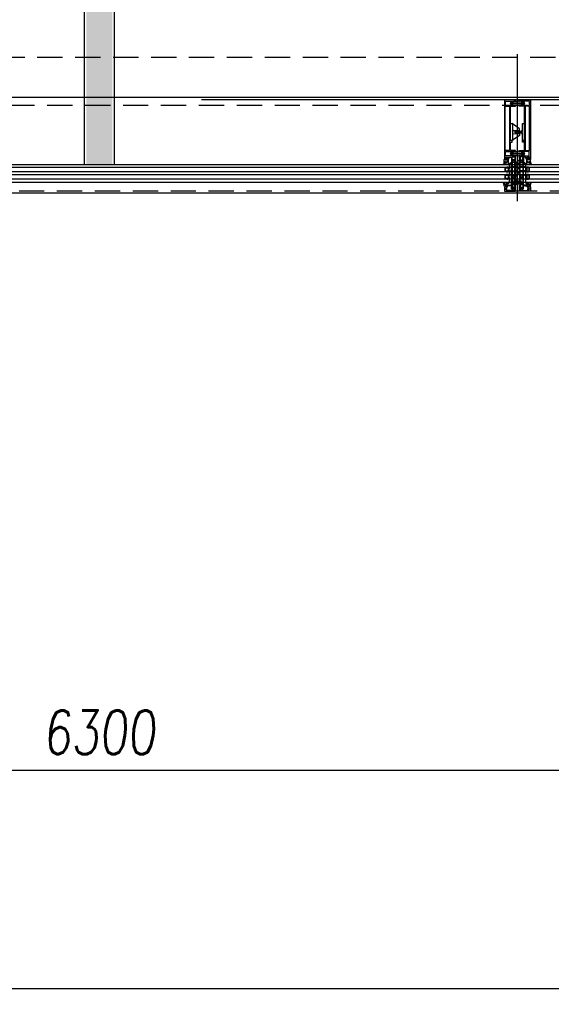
# Model space of a CAD drawing. Header units: millimetres. Extents: x 247761 to 294611, y 172579 to 236863.
# Tile 143 of 256: x 259660 to 260996, y 172579 to 175051. Entities that reach past the tile are written whole.
import ezdxf

# ---------------------------------------------------------------- set-up
doc = ezdxf.new("R2010")
doc.units = ezdxf.units.MM
doc.linetypes.add('ČÁRKOVANÁ', pattern=[19.05, 12.7, -6.35])
for name, color, linetype in [('FASÁDA DETAILNÍ', 4, 'Continuous'), ('KOTY 50', 7, 'Continuous'), ('NOVA', 240, 'Continuous'), ('NOVÁ TENKÁ', 240, 'Continuous'), ('ŠRAFA', 253, 'Continuous')]:
    doc.layers.add(name, color=color, linetype=linetype)
doc.styles.add('CS-ROMANS', font='romans.shx', dxfattribs={"width": 0.75, "oblique": 5})
doc.dimstyles.new('A_KÓTA_50', dxfattribs={"dimtxt": 110, "dimasz": 2, "dimexe": 100, "dimexo": 1500, "dimgap": 40, "dimtad": 1, "dimrnd": 1, "dimdsep": 46, "dimtxsty": 'CS-ROMANS', "dimblk": 'KOT_CARA20', "dimcen": 45, "dimse1": 1, "dimse2": 1, "dimclrd": 256, "dimclre": 256, "dimclrt": 256, "dimadec": 0, "dimazin": 0, "dimtfac": 1, "dimtix": 1, "dimtmove": 2, "dimatfit": 3, "dimldrblk": 'OBLIQUE', "dimfxl": 0, "dimtolj": 1, "dimarcsym": 0})

# ---------------------------------------------------------------- blocks, each defined once
blk = doc.blocks.new('244748_a')
blk.add_lwpolyline([(8.3, -1.7, 0.082248), (6.3, -0.9, -1.09695), (6.9, -0.1, -0.315353), (11.3, -5.2, -0.480529), (10.9, -5.6), (4.3, -5.6), (4.1, -5.5), (-16.5, -5.5), (-16.7, -5.6), (-20.4, -5.6, 0.574019), (-21.9, -4.8), (-23, -5.4, 0.524827), (-23, -5.9), (-21.9, -6.5, 0.574021), (-20.4, -5.7), (-16.7, -5.7), (-16.5, -5.9), (4.1, -5.9), (4.3, -5.7), (10.9, -5.7, -0.480529), (11.3, -6.1, -0.326229), (6.9, -11.1, -1.09695), (6.3, -10.3, 0.081457), (8.3, -9.6, 0.599203), (7.5, -8.1), (5.5, -8.1, 0.198965), (5.2, -8.2), (2.2, -11.2), (0.9, -12, -0.738038), (0.5, -11.6), (0.9, -11, 1), (0.3, -10.7), (0, -11.3), (-1, -11.3, 0.619205), (-1.4, -12.1), (-1.3, -12.4, -0.808139), (-2, -13), (-3.6, -11.4, 0.198906), (-4.3, -11.2), (-15, -11.2, -0.198936), (-16.8, -10.4), (-19, -8.2, 0.198942), (-19.3, -8.1), (-20.7, -8.1, 0.500217), (-21.1, -8.7, 0.122037), (-18.5, -10.3, -1.093735), (-19.1, -11.1, -0.240768), (-23.7, -6.1, -0.106226), (-23.7, -5.2, -0.256232), (-19, -0.1, -1.093735), (-18.4, -0.9, 0.116856), (-21.1, -2.6, 0.500217), (-20.7, -3.3), (-19.3, -3.3, 0.198942), (-19, -3.1), (-16.8, -0.9, -0.198936), (-15, -0.2), (-4.3, -0.2, 0.198907), (-3.6, 0.1), (-2, 1.7, -0.808139), (-1.3, 1.1), (-1.4, 0.8, 0.619205), (-1, 0), (0, 0), (0.3, -0.6, 1), (0.9, -0.3), (0.5, 0.3, -0.738038), (0.9, 0.7), (2.2, -0.2), (5.2, -3.1, 0.198965), (5.5, -3.3), (7.5, -3.3, 0.599203)], format="xyb", close=True)
blk = doc.blocks.new('236134_0100_s_v')
for points in [[(22.8, -23), (22.8, -5), (42, -5, 0.414214), (43, -4), (43, -1, 0.414214), (42, 0), (1, 0, 0.414214), (0, -1), (0, -4, 0.414214), (1, -5), (20.2, -5), (20.2, -23)], [(15, -5, -0.414214), (19, -9), (19, -16.6, 0.165764), (19.5, -23), (23.5, -23, 0.165764), (24, -16.6), (24, -9, -0.414214), (28, -5)]]:
    blk.add_lwpolyline(points, format="xyb")
blk = doc.blocks.new('236134_0200_s_v')
blk.add_lwpolyline([(42, 5), (1, 5, 0.414214), (0, 4), (0, 1, 0.414214), (1, 0), (42, 0, 0.414214), (43, 1), (43, 4, 0.414214)], format="xyb", close=True)
for points in [[(19.6, 5, -0.41166), (17.6, 7), (17.4, 22.2, 0.344217), (17.1, 22.7), (16, 23), (14, 23, 0.240828), (13.2, 22.6), (0.2, 4.6)], [(23.4, 5, 0.41166), (25.4, 7), (25.6, 22.2, -0.344217), (25.9, 22.7), (27, 23), (29, 23, -0.240828), (29.8, 22.6), (42.8, 4.6)]]:
    blk.add_lwpolyline(points, format="xyb")
blk = doc.blocks.new('284336')
for points in [[(-0.7, -9.6), (-10, -9.6, 0.414511), (-10.5, -10.1), (-10.5, -15.5, -1), (-11.7, -15.5), (-11.7, -9.6), (-12.7, -8.9, -0.668884), (-12.6, -8.2), (-12, -8, 0.766384), (-12, -7.2), (-12.6, -7, -0.76831), (-12.6, -6.2), (-12, -6, 0.766384), (-12, -5.2), (-12.6, -5, -0.76831), (-12.6, -4.2), (-12, -4, 0.766384), (-12, -3.2), (-12.6, -3, -0.877523), (-12.5, -2.2), (-12.1, -2.2, 0.698129), (-11.8, -1.5, -0.220231), (-12.9, 0.8), (-12.9, 3.5, -0.157143), (-12.8, 3.7), (-12.7, 3.4, -0.067482), (-12.5, 2.5, 0.393136), (-8.7, -1), (-6.1, -1, -0.414214), (-5.6, -1.5), (-5.6, -2.2, -0.267949), (-5.9, -2.6), (-6.4, -2.9, 0.267949), (-6.6, -3.4), (-6.6, -5.8, 0.267949), (-6.4, -6.3), (-5.9, -6.6, -0.267949), (-5.6, -7), (-5.6, -8.1, 0.414215), (-5.1, -8.6), (-0.4, -8.6), (-0.4, -9.3, -0.414212), (-0.7, -9.6)], [(-0.4, 0), (-0.4, -2, 0.990243), (-0.4, -3), (0.9, -3, 0.414214), (1.2, -2.7), (1.2, -2.6, -0.668123), (1.7, -2.4), (2.7, -3.4, -0.199004), (2.9, -3.8), (2.9, -5.4, -0.199038), (2.7, -5.8), (1.7, -6.8, -0.668191), (1.2, -6.6), (1.2, -6.5, 0.414214), (0.9, -6.2), (-0.4, -6.2, 0.990269), (-0.4, -7.2), (-0.4, -8.6), (-5.1, -8.6, -0.414215), (-5.6, -8.1), (-5.6, -7, 0.267949), (-5.8, -6.6), (-6.3, -6.3, -0.267949), (-6.6, -5.8), (-6.6, -3.4, -0.267949), (-6.3, -3), (-5.8, -2.7, 0.267949), (-5.6, -2.2), (-5.6, -1.5, 0.414214), (-6.1, -1), (-8.7, -1, -0.393156), (-12.5, 2.5, 0.067572), (-12.7, 3.4), (-12.8, 3.7, -0.637545), (-12.1, 3.5), (-11.9, 2.5, 0.344315), (-10.1, 0.9), (0, 0.4, -0.406913), (0.4, 0), (-0.4, 0)], [(1.7, -4.3, 0.414235), (1.2, -3.8), (-0.7, -3.8, 0.414214), (-1.2, -4.3), (-1.2, -4.9, 0.414214), (-0.7, -5.4), (1.2, -5.4, 0.414235), (1.7, -4.9), (1.7, -4.3)]]:
    blk.add_lwpolyline(points, format="xyb", close=True)
blk = doc.blocks.new('433270')
blk.add_lwpolyline([(1, 0, 0.414364), (0, -1), (0, -1.4, 0.255924), (0.2, -1.8, -0.547723), (0.2, -3.2, 0.255924), (0, -3.6), (0, -14.6, 0.414214), (0.3, -14.9), (1.2, -14.9, 0.414214), (1.7, -14.4), (1.7, -10.3, -0.414214), (2, -10), (6, -10, 0.414248), (7, -9), (7, -7.7, 0.414179), (6.5, -7.2), (5.7, -7.2, 0.414232), (5.4, -7.5), (5.4, -8.2, -0.414198), (5.1, -8.5), (2.8, -8.5, -0.414204), (1.8, -7.5), (1.8, -4.5, -0.147432), (2, -3.9, 0.147461), (2.4, -2.5), (2.4, -2.3, -0.414214), (2.9, -1.8), (21.9, -1.8, -0.668178), (22.2, -2.7), (22.2, -2.7, 1), (21.6, -3.3), (21.5, -3.4, 0.198912), (21.4, -3.7), (21.4, -4, 0.414214), (22.1, -4.7), (22.4, -4.7, 0.576988), (22.6, -4.3, -0.311246), (24.6, -4.3, 0.576988), (24.8, -4.7), (25.3, -4.7, -0.260065), (25.3, -6.6), (24.8, -6.6, 0.576988), (24.6, -7.1, -0.311246), (22.6, -7.1, 0.576988), (22.4, -6.6), (22.1, -6.6, 0.414214), (21.4, -7.3), (21.4, -7.6, 0.267949), (21.6, -8), (21.9, -8.2, -0.637047), (21.7, -10), (19.8, -10.7, 0.315299), (19.5, -11.2), (19.5, -11.5, 0.520567), (20.2, -12), (22.8, -11, -0.520567), (23.5, -11.5), (23.5, -12.5, 0.414062), (24, -13), (25, -13, 0.414186), (25.5, -12.5), (25.5, -11.5, -0.414182), (26, -11), (27, -11, 0.414214), (27.5, -10.5), (27.5, -0.5, 0.414214), (27, 0), (1, 0)], format="xyb", close=True)
blk = doc.blocks.new('284325')
for points in [[(0.8, -5.2, -0.560316), (0.9, -4.7), (1.9, -4.4, 0.3153), (2.1, -4.1), (2.1, -1.9, 0.451558), (1.8, -1.6), (0.9, -1.7, -0.399586), (0.6, -1.5), (0.3, -0.1, -0.415977), (0.5, 0.3, 0.024107), (6.1, 1.2, 0.076636), (9, 2.3, -0.577615), (10.8, 1.3), (10, 1.4, 0.283171), (9.1, 0.9, -0.168429), (7.1, -0.7), (5.9, -1.2, 0.315302), (5.2, -2.1), (5.2, -4.2, 0.269719), (6.8, -6.8, -0.194797), (10.2, -11.5, -0.342663), (9.2, -11.2, 0.119207), (5.4, -7.6, 0.578571), (3.6, -8.6), (3.6, -11.8, 0.176415), (6.2, -18.7, -1), (5.2, -19.5, -0.176415), (2.4, -11.8), (2.4, -8.9, 0.208286), (0.8, -5.2)], [(9, -6.7), (10.3, -8.8, -0.134555), (10.8, -10.6, -0.339795), (10.2, -11.5, 0.194788), (6.8, -6.8, -0.269736), (5.2, -4.2), (5.2, -2.1, -0.315302), (5.9, -1.2), (7.1, -0.7, 0.168429), (9.1, 0.9, -0.283167), (10, 1.4), (10.8, 1.3), (10.8, -0.7, -0.070852), (10.7, -1.3), (9.9, -3.9, -0.241839), (9.1, -4.8), (7.9, -5.2, 0.836024), (8.1, -6.2), (8.1, -6.2, -0.255349), (9, -6.7)]]:
    blk.add_lwpolyline(points, format="xyb", close=True)
blk = doc.blocks.new('288126')
for points in [[(-16.5, 0), (16.5, 0)], [(-21.4, -6.3), (-17.8, -3.7)], [(-14.7, -4.5), (-19.9, -8.3)], [(-17, -2.1), (-17, -0.5)], [(-8.8, -4.3), (-14.1, -4.3)], [(-11, -6.3), (-8.7, -4.7)], [(-4.3, -4.5), (-9.5, -8.3)], [(1.8, -4.3), (-3.7, -4.3)], [(-0.4, -6.4), (1.9, -4.7)], [(6.3, -4.5), (1.1, -8.4)], [(12.2, -4.3), (6.9, -4.3)], [(10, -6.4), (12.3, -4.7)], [(16.6, -4.6), (11.5, -8.4)], [(17, -0.5), (17, -3.8)]]:
    blk.add_lwpolyline(points)
for centre, radius, start, end in [((16.5, -0.5), 0.5, 0, 90), ((-20.6, -7.3), 1.25, 126.7059, 306.7059), ((-16.5, -0.5), 0.5, 90, 180), ((-10.2, -7.3), 1.25, 126.7059, 306.7059), ((0.4, -7.4), 1.25, 126.7059, 306.7059), ((10.8, -7.4), 1.25, 126.7059, 306.7059), ((16, -3.8), 1, 306.7059, 0)]:
    blk.add_arc(centre, radius, start, end)
at = {"extrusion": (0, 0, -1)}
for centre, radius, start, end in [((19, -2.1), 2, 180, 233.2941), ((14.1, -5.3), 1, 53.2941, 90), ((8.8, -4.5), 0.2, 90, 233.2941), ((3.7, -5.3), 1, 53.2941, 90), ((-1.8, -4.5), 0.2, 90, 233.2941), ((-6.9, -5.3), 1, 53.2941, 90), ((-12.2, -4.5), 0.2, 90, 233.2941)]:
    blk.add_arc(centre, radius, start, end, dxfattribs=at)
blk = doc.blocks.new('246426')
for points in [[(-1.8, 0.6), (-2.9, -0.4, 0.198926), (-3.2, -1.1), (-3.2, -2.3, 0.198926), (-2.9, -3), (-1.8, -4, 0.637051), (-1.5, -3.9), (-1.5, -3.4), (-0.3, -3.4, -0.41484), (0, -3.7), (0, -5.2, 0.414232), (0.5, -5.7), (2.1, -5.7, 0.071862), (2.2, -5.7, 0.157876), (3.7, -4.6, 0.360336), (3.5, 2.4, 0.964062), (2.5, 1.5, -0.403385), (2.3, -4.3, -0.190964), (2.1, -4.4), (1.7, -4.4, -0.414214), (1.2, -3.9), (1.2, 1.3, 0.414201), (0.2, 2.3), (0, 2.3), (0, 0.3, -0.414214), (-0.3, 0), (-1.5, 0), (-1.5, 0.5, 0.637051), (-1.8, 0.6)], [(-2.3, -1.4, -0.414214), (-1.9, -1), (-0.4, -1, -0.414214), (0, -1.4), (0, -2, -0.414214), (-0.4, -2.4), (-1.9, -2.4, -0.414214), (-2.3, -2), (-2.3, -1.4)]]:
    blk.add_lwpolyline(points, format="xyb", close=True)
blk = doc.blocks.new('A$C69D17D4D')
at = {"layer": 'FASÁDA DETAILNÍ'}
for p, q in [((-13734, 1224.1), (-13734, 1592.3)), ((-11890.5, 1478), (-14527.5, 1478)), ((-12825.9, 1315), (-17688.5, 1315)), ((-13754.5, 1315), (-13754.5, 1309)), ((-13713.5, 1315), (-13713.5, 1309)), ((-17688.5, 1309), (-12833.4, 1309)), ((-12833.4, 1297), (-17688.5, 1297)), ((-17688.5, 1291), (-12833.4, 1291)), ((-13754.5, 1297), (-13754.5, 1291)), ((-13749, 1297), (-13749, 1297)), ((-13749, 1291), (-13749, 1291)), ((-13713.5, 1297), (-13713.5, 1291)), ((-12833.4, 1279), (-17688.5, 1279)), ((-17688.5, 1271), (-12825.9, 1271)), ((-13754.5, 1279), (-13754.5, 1271)), ((-13713.5, 1279), (-13713.5, 1271))]:
    blk.add_line(p, q, dxfattribs=at)
for points in [[(1656, 1244), (-24924, 1244), (-24924, 24924), (1656, 24924)], [(1416, 1484), (-24684, 1484), (-24684, 24684), (1416, 24684)], [(-13764.5, 1308), (-13758.5, 1308), (-13756.5, 1306), (-13756.5, 1300), (-13758.5, 1298), (-13764.5, 1298), (-13764.5, 1302.5), (-13764, 1302.5), (-13764, 1303.5), (-13764.5, 1303.5)], [(-13764.5, 1290), (-13758.5, 1290), (-13756.5, 1288), (-13756.5, 1282), (-13758.5, 1280), (-13764.5, 1280), (-13764.5, 1284.5), (-13764, 1284.5), (-13764, 1285.5), (-13764.5, 1285.5)], [(-13763.5, 1299), (-13763.5, 1307), (-13758.9, 1307), (-13757.5, 1305.6), (-13757.5, 1300.6), (-13758.9, 1299)], [(-13763.5, 1281), (-13763.5, 1289), (-13758.9, 1289), (-13757.5, 1287.6), (-13757.5, 1282.6), (-13758.9, 1281)], [(-13703.5, 1308), (-13709.5, 1308), (-13711.5, 1306), (-13711.5, 1300), (-13709.5, 1298), (-13703.5, 1298), (-13703.5, 1302.5), (-13704, 1302.5), (-13704, 1303.5), (-13703.5, 1303.5)], [(-13703.5, 1290), (-13709.5, 1290), (-13711.5, 1288), (-13711.5, 1282), (-13709.5, 1280), (-13703.5, 1280), (-13703.5, 1284.5), (-13704, 1284.5), (-13704, 1285.5), (-13703.5, 1285.5)], [(-13704.5, 1299), (-13704.5, 1307), (-13709.1, 1307), (-13710.5, 1305.6), (-13710.5, 1300.6), (-13709.1, 1299)], [(-13704.5, 1281), (-13704.5, 1289), (-13709.1, 1289), (-13710.5, 1287.6), (-13710.5, 1282.6), (-13709.1, 1281)]]:
    blk.add_lwpolyline(points, close=True, dxfattribs=at)
at = {"layer": 'FASÁDA DETAILNÍ', "linetype": 'ČÁRKOVANÁ', "ltscale": 5}
blk.add_lwpolyline([(1651, 1249), (-24919, 1249), (-24919, 24919), (1651, 24919)], close=True, dxfattribs=at)
at = {"layer": 'FASÁDA DETAILNÍ', "color": 7, "linetype": 'ČÁRKOVANÁ', "ltscale": 5}
for points in [[(1436, 1464), (-24704, 1464), (-24704, 24704), (1436, 24704)], [(1316, 1584), (-24584, 1584), (-24584, 24584), (1316, 24584)]]:
    blk.add_lwpolyline(points, close=True, dxfattribs=at)
at = {"layer": 'FASÁDA DETAILNÍ'}
for points in [[(-13766.5, 1477), (-13766.5, 1328.5, 0.414214), (-13766, 1328), (-13764.7, 1328, 0.41422), (-13764.2, 1328.5), (-13764.2, 1329), (-13765.2, 1329), (-13765.2, 1333.5, -0.414214), (-13764.2, 1334.5), (-13759.5, 1334.5, -0.414214), (-13758.5, 1333.5), (-13758.5, 1329), (-13760.2, 1329), (-13760.2, 1328.5, 0.414201), (-13759.7, 1328), (-13757.7, 1328, 0.414214), (-13757.2, 1328.5), (-13757.2, 1330.6, -0.414214), (-13756.7, 1331.1), (-13754.9, 1331.1), (-13754.9, 1332.4), (-13756.1, 1332.4), (-13756.1, 1334.2, -0.414214), (-13755.8, 1334.5), (-13750.5, 1334.5, -0.414167), (-13749, 1333), (-13749, 1326), (-13749, 1321.9, 0.57735), (-13748.4, 1321.6), (-13747.5, 1322.1), (-13746, 1322.5, 0.488701), (-13745.9, 1322.9), (-13747.3, 1325.4), (-13747.3, 1325.8, -0.432566), (-13747.1, 1326), (-13740.8, 1326, -0.548397), (-13740.6, 1325.7), (-13741.7, 1323.3, 0.425336), (-13741.6, 1323.1), (-13739.5, 1322.3, 0.531563), (-13739, 1322.6), (-13739, 1324.7, 0.231306), (-13739.1, 1324.9, -0.306185), (-13739.2, 1325.2), (-13739, 1326), (-13739, 1336.5, 0.414214), (-13740, 1337.5), (-13740.5, 1337.5), (-13740.5, 1336.7), (-13742, 1336.7), (-13743.1, 1337.4, 0.13165), (-13743.6, 1337.5), (-13762, 1337.5, -0.414214), (-13763.5, 1339), (-13763.5, 1342.5, -0.399985), (-13763.5, 1343.5), (-13763.5, 1347.2, -0.414214), (-13762, 1348.7), (-13743.6, 1348.7, 0.13165), (-13743.1, 1348.8), (-13742, 1349.5), (-13740.5, 1349.5), (-13740.5, 1348.7), (-13740, 1348.7, 0.414214), (-13739, 1349.7), (-13739, 1350.2, 0.414214), (-13739.5, 1350.7), (-13751.1, 1350.7, -0.414214), (-13751.6, 1351.2), (-13751.6, 1358.6, -0.399985), (-13751.6, 1359.6), (-13751.6, 1371.2, -0.414214), (-13751.1, 1371.7), (-13747.5, 1371.7, 0.414214), (-13747, 1372.2), (-13747, 1375.2, 0.414214), (-13747.5, 1375.7), (-13751.1, 1375.7, -0.414214), (-13751.6, 1376.2), (-13751.6, 1383.5, -0.38324), (-13751.6, 1384.5), (-13751.6, 1410, -0.38324), (-13751.6, 1411), (-13751.6, 1426.5, -0.38324), (-13751.6, 1427.5), (-13751.6, 1453, -0.38324), (-13751.6, 1454), (-13751.6, 1461.3, -0.414214), (-13751.1, 1461.8), (-13739.5, 1461.8, 0.414214), (-13739, 1462.3), (-13739, 1462.8, 0.414214), (-13740, 1463.8), (-13740.5, 1463.8), (-13740.5, 1463), (-13742, 1463), (-13743.2, 1463.7, 0.116937), (-13743.7, 1463.8), (-13762.5, 1463.8, -0.414232), (-13764, 1465.3), (-13764, 1469, -0.399985), (-13764, 1470), (-13764, 1473.5, -0.414232), (-13762.5, 1475), (-13743.7, 1475, 0.116937), (-13743.2, 1475.1), (-13742, 1475.8), (-13740.5, 1475.8), (-13740.5, 1475), (-13740, 1475, 0.414214), (-13739, 1476), (-13739, 1477, 0.414214), (-13740, 1478), (-13765.5, 1478, 0.414214), (-13766.5, 1477)], [(-13764.4, 1351.2), (-13764.4, 1461.3, -0.414214), (-13763.9, 1461.8), (-13754.2, 1461.8, -0.414214), (-13753.7, 1461.3), (-13753.7, 1351.2, -0.414214), (-13754.2, 1350.7), (-13763.9, 1350.7, -0.414214), (-13764.4, 1351.2)], [(-13701.5, 1477), (-13701.5, 1328.5, -0.414214), (-13702, 1328), (-13703.3, 1328, -0.41422), (-13703.8, 1328.5), (-13703.8, 1329), (-13702.8, 1329), (-13702.8, 1333.5, 0.414214), (-13703.8, 1334.5), (-13708.5, 1334.5, 0.414214), (-13709.5, 1333.5), (-13709.5, 1329), (-13707.8, 1329), (-13707.8, 1328.5, -0.414201), (-13708.3, 1328), (-13710.3, 1328, -0.414214), (-13710.8, 1328.5), (-13710.8, 1330.6, 0.414214), (-13711.3, 1331.1), (-13713.1, 1331.1), (-13713.1, 1332.4), (-13711.9, 1332.4), (-13711.9, 1334.2, 0.414214), (-13712.2, 1334.5), (-13717.5, 1334.5, 0.414167), (-13719, 1333), (-13719, 1326), (-13719, 1321.9, -0.57735), (-13719.6, 1321.6), (-13720.5, 1322.1), (-13722, 1322.5, -0.488701), (-13722.1, 1322.9), (-13720.7, 1325.4), (-13720.7, 1325.8, 0.432566), (-13720.9, 1326), (-13727.2, 1326, 0.548397), (-13727.4, 1325.7), (-13726.3, 1323.3, -0.425336), (-13726.4, 1323.1), (-13728.5, 1322.3, -0.531563), (-13729, 1322.6), (-13729, 1324.7, -0.231306), (-13728.9, 1324.9, 0.306185), (-13728.8, 1325.2), (-13729, 1326), (-13729, 1336.5, -0.414214), (-13728, 1337.5), (-13727.5, 1337.5), (-13727.5, 1336.7), (-13726, 1336.7), (-13724.9, 1337.4, -0.13165), (-13724.4, 1337.5), (-13706, 1337.5, 0.414214), (-13704.5, 1339), (-13704.5, 1342.5, 0.399985), (-13704.5, 1343.5), (-13704.5, 1347.2, 0.414214), (-13706, 1348.7), (-13724.4, 1348.7, -0.13165), (-13724.9, 1348.8), (-13726, 1349.5), (-13727.5, 1349.5), (-13727.5, 1348.7), (-13728, 1348.7, -0.414214), (-13729, 1349.7), (-13729, 1350.2, -0.414214), (-13728.5, 1350.7), (-13716.9, 1350.7, 0.414214), (-13716.4, 1351.2), (-13716.4, 1358.6, 0.399985), (-13716.4, 1359.6), (-13716.4, 1371.2, 0.414214), (-13716.9, 1371.7), (-13720.5, 1371.7, -0.414214), (-13721, 1372.2), (-13721, 1375.2, -0.414214), (-13720.5, 1375.7), (-13716.9, 1375.7, 0.414214), (-13716.4, 1376.2), (-13716.4, 1383.5, 0.38324), (-13716.4, 1384.5), (-13716.4, 1410, 0.38324), (-13716.4, 1411), (-13716.4, 1426.5, 0.38324), (-13716.4, 1427.5), (-13716.4, 1453, 0.38324), (-13716.4, 1454), (-13716.4, 1461.3, 0.414214), (-13716.9, 1461.8), (-13728.5, 1461.8, -0.414214), (-13729, 1462.3), (-13729, 1462.8, -0.414214), (-13728, 1463.8), (-13727.5, 1463.8), (-13727.5, 1463), (-13726, 1463), (-13724.8, 1463.7, -0.116937), (-13724.3, 1463.8), (-13705.5, 1463.8, 0.414232), (-13704, 1465.3), (-13704, 1469, 0.399985), (-13704, 1470), (-13704, 1473.5, 0.414232), (-13705.5, 1475), (-13724.3, 1475, -0.116937), (-13724.8, 1475.1), (-13726, 1475.8), (-13727.5, 1475.8), (-13727.5, 1475), (-13728, 1475, -0.414214), (-13729, 1476), (-13729, 1477, -0.414214), (-13728, 1478), (-13702.5, 1478, -0.414214), (-13701.5, 1477)], [(-13703.6, 1351.2), (-13703.6, 1461.3, 0.414214), (-13704.1, 1461.8), (-13713.8, 1461.8, 0.414214), (-13714.3, 1461.3), (-13714.3, 1351.2, 0.414214), (-13713.8, 1350.7), (-13704.1, 1350.7, 0.414214), (-13703.6, 1351.2)], [(-13741.1, 1335.3, -0.414214), (-13740.6, 1334.8), (-13740.6, 1328.3, -0.414214), (-13741.1, 1327.8), (-13746.8, 1327.8, -0.414214), (-13747.3, 1328.3), (-13747.3, 1334.8, -0.414214), (-13746.8, 1335.3), (-13741.1, 1335.3)], [(-13726.9, 1335.3, 0.414214), (-13727.4, 1334.8), (-13727.4, 1328.3, 0.414214), (-13726.9, 1327.8), (-13721.2, 1327.8, 0.414214), (-13720.7, 1328.3), (-13720.7, 1334.8, 0.414214), (-13721.2, 1335.3), (-13726.9, 1335.3)], [(-13739, 1321.7), (-13739, 1309.7), (-13739, 1287.8, -0.305837), (-13739.3, 1287.4), (-13741.6, 1286.5, 0.425336), (-13741.7, 1286.2), (-13741, 1284.6, -0.543753), (-13741.7, 1283.5), (-13746.6, 1283.5, -0.578182), (-13747.1, 1284.4), (-13745.8, 1286.6, 0.488505), (-13746, 1287), (-13747.5, 1287.5), (-13748.8, 1288.2, -0.282478), (-13749, 1288.5), (-13749, 1289, 1.447009), (-13749.1, 1289.3), (-13752.1, 1289.3, -1), (-13752.1, 1290.1), (-13749.1, 1290.1, 1.447009), (-13749, 1290.5), (-13749, 1299, 1.447009), (-13749.1, 1299.3), (-13752.1, 1299.3, -1), (-13752.1, 1300.1), (-13749.1, 1300.1, 1.447009), (-13749, 1300.5), (-13749, 1309, 1.447009), (-13749.1, 1309.3), (-13752.1, 1309.3, -1), (-13752.1, 1310.1), (-13749.1, 1310.1, 1.447009), (-13749, 1310.5), (-13749, 1319, 1.447009), (-13749.1, 1319.4), (-13752.1, 1319.4, -1), (-13752.1, 1320.2), (-13749.1, 1320.2, 1.447009), (-13749, 1320.5), (-13749, 1321, -0.282478), (-13748.8, 1321.3), (-13747.5, 1322), (-13746, 1322.5, 0.488505), (-13745.8, 1322.9), (-13747.1, 1325.1, -0.578182), (-13746.6, 1326), (-13741.7, 1326, -0.543753), (-13741, 1324.9), (-13741.7, 1323.3, 0.425336), (-13741.6, 1323), (-13739.3, 1322.1, -0.305837), (-13739, 1321.7)], [(-13740.6, 1312), (-13740.6, 1319, 0.324916), (-13741.6, 1320.4), (-13742.5, 1320.7, 0.176429), (-13744.5, 1320.6), (-13746.5, 1319.8, 0.305619), (-13747.4, 1318.4), (-13747.4, 1312, 0.414218), (-13746.4, 1311), (-13741.6, 1311, 0.414218), (-13740.6, 1312)], [(-13729, 1321.7), (-13729, 1309.7), (-13729, 1287.8, 0.305837), (-13728.7, 1287.4), (-13726.4, 1286.5, -0.425336), (-13726.3, 1286.2), (-13727, 1284.6, 0.543753), (-13726.3, 1283.5), (-13721.4, 1283.5, 0.578182), (-13720.9, 1284.4), (-13722.2, 1286.6, -0.488505), (-13722, 1287), (-13720.5, 1287.5), (-13719.2, 1288.2, 0.282478), (-13719, 1288.5), (-13719, 1289, -1.447009), (-13718.9, 1289.3), (-13715.9, 1289.3, 1), (-13715.9, 1290.1), (-13718.9, 1290.1, -1.447009), (-13719, 1290.5), (-13719, 1299, -1.447009), (-13718.9, 1299.3), (-13715.9, 1299.3, 1), (-13715.9, 1300.1), (-13718.9, 1300.1, -1.447009), (-13719, 1300.5), (-13719, 1309, -1.447009), (-13718.9, 1309.3), (-13715.9, 1309.3, 1), (-13715.9, 1310.1), (-13718.9, 1310.1, -1.447009), (-13719, 1310.5), (-13719, 1319, -1.447009), (-13718.9, 1319.4), (-13715.9, 1319.4, 1), (-13715.9, 1320.2), (-13718.9, 1320.2, -1.447009), (-13719, 1320.5), (-13719, 1321, 0.282478), (-13719.2, 1321.3), (-13720.5, 1322), (-13722, 1322.5, -0.488505), (-13722.2, 1322.9), (-13720.9, 1325.1, 0.578182), (-13721.4, 1326), (-13726.3, 1326, 0.543753), (-13727, 1324.9), (-13726.3, 1323.3, -0.425336), (-13726.4, 1323), (-13728.7, 1322.1, 0.305837), (-13729, 1321.7)], [(-13727.4, 1312), (-13727.4, 1319, -0.324916), (-13726.4, 1320.4), (-13725.5, 1320.7, -0.176429), (-13723.5, 1320.6), (-13721.5, 1319.8, -0.305619), (-13720.6, 1318.4), (-13720.6, 1312, -0.414218), (-13721.6, 1311), (-13726.4, 1311, -0.414218), (-13727.4, 1312)], [(-13739, 1283.5), (-13739, 1272.5, -0.414426), (-13739.5, 1272), (-13740, 1272), (-13740, 1273), (-13741.5, 1273, 0.414214), (-13742.5, 1272), (-13742.5, 1270.5, 0.399985), (-13742.5, 1269.5), (-13742.5, 1268, 0.414214), (-13741.5, 1267), (-13740, 1267), (-13740, 1268), (-13739.5, 1268, -0.414456), (-13739, 1267.5), (-13739, 1266.2, -0.413971), (-13739.3, 1265.9), (-13740.5, 1265.9, 0.414214), (-13740.8, 1265.6), (-13740.8, 1262.6), (-13741.8, 1262.6, -0.414214), (-13742.3, 1263.1), (-13742.3, 1265, 0.414214), (-13742.8, 1265.5), (-13746.3, 1265.5, 0.414206), (-13747.3, 1264.5), (-13747.3, 1256.2, 0.414206), (-13746.8, 1255.7), (-13744.9, 1255.7, 0.414219), (-13744.4, 1256.2), (-13744.4, 1257, -0.414214), (-13743.9, 1257.5), (-13743.4, 1257.5, -0.414214), (-13742.9, 1257), (-13742.9, 1255.2, -0.414214), (-13743.9, 1254.2), (-13748, 1254.2, -0.414214), (-13749, 1255.2), (-13749, 1283.5), (-13749, 1287.6, -0.57735), (-13748.4, 1287.9), (-13747.5, 1287.4), (-13746, 1287, -0.488701), (-13745.9, 1286.6), (-13747.3, 1284.1), (-13747.3, 1283.7, 0.432566), (-13747.1, 1283.5), (-13740.8, 1283.5, 0.548397), (-13740.6, 1283.8), (-13741.7, 1286.2, -0.425336), (-13741.6, 1286.4), (-13739.5, 1287.2, -0.531563), (-13739, 1286.9), (-13739, 1284.8, -0.231306), (-13739.1, 1284.6, 0.306185), (-13739.2, 1284.3), (-13739, 1283.5)], [(-13740.6, 1300.7), (-13740.6, 1308.7, 0.414214), (-13741.6, 1309.7), (-13746.4, 1309.7, 0.414214), (-13747.4, 1308.7), (-13747.4, 1300.7, 0.414214), (-13746.4, 1299.7), (-13741.6, 1299.7, 0.414214), (-13740.6, 1300.7)], [(-13740.6, 1290.5), (-13740.6, 1297.4, 0.414218), (-13741.6, 1298.4), (-13746.4, 1298.4, 0.414218), (-13747.4, 1297.4), (-13747.4, 1291.1, 0.305619), (-13746.5, 1289.7), (-13744.5, 1288.9, 0.176429), (-13742.5, 1288.8), (-13741.6, 1289.1, 0.324916), (-13740.6, 1290.5)], [(-13729, 1283.5), (-13729, 1272.5, 0.414426), (-13728.5, 1272), (-13728, 1272), (-13728, 1273), (-13726.5, 1273, -0.414214), (-13725.5, 1272), (-13725.5, 1270.5, -0.399985), (-13725.5, 1269.5), (-13725.5, 1268, -0.414214), (-13726.5, 1267), (-13728, 1267), (-13728, 1268), (-13728.5, 1268, 0.414456), (-13729, 1267.5), (-13729, 1266.2, 0.413971), (-13728.7, 1265.9), (-13727.5, 1265.9, -0.414214), (-13727.2, 1265.6), (-13727.2, 1262.6), (-13726.2, 1262.6, 0.414214), (-13725.7, 1263.1), (-13725.7, 1265, -0.414214), (-13725.2, 1265.5), (-13721.7, 1265.5, -0.414206), (-13720.7, 1264.5), (-13720.7, 1256.2, -0.414206), (-13721.2, 1255.7), (-13723.1, 1255.7, -0.414219), (-13723.6, 1256.2), (-13723.6, 1257, 0.414214), (-13724.1, 1257.5), (-13724.6, 1257.5, 0.414214), (-13725.1, 1257), (-13725.1, 1255.2, 0.414214), (-13724.1, 1254.2), (-13720, 1254.2, 0.414214), (-13719, 1255.2), (-13719, 1283.5), (-13719, 1287.6, 0.57735), (-13719.6, 1287.9), (-13720.5, 1287.4), (-13722, 1287, 0.488701), (-13722.1, 1286.6), (-13720.7, 1284.1), (-13720.7, 1283.7, -0.432566), (-13720.9, 1283.5), (-13727.2, 1283.5, -0.548397), (-13727.4, 1283.8), (-13726.3, 1286.2, 0.425336), (-13726.4, 1286.4), (-13728.5, 1287.2, 0.531563), (-13729, 1286.9), (-13729, 1284.8, 0.231306), (-13728.9, 1284.6, -0.306185), (-13728.8, 1284.3), (-13729, 1283.5)], [(-13727.4, 1300.7), (-13727.4, 1308.7, -0.414214), (-13726.4, 1309.7), (-13721.6, 1309.7, -0.414214), (-13720.6, 1308.7), (-13720.6, 1300.7, -0.414214), (-13721.6, 1299.7), (-13726.4, 1299.7, -0.414214), (-13727.4, 1300.7)], [(-13727.4, 1290.5), (-13727.4, 1297.4, -0.414218), (-13726.4, 1298.4), (-13721.6, 1298.4, -0.414218), (-13720.6, 1297.4), (-13720.6, 1291.1, -0.305619), (-13721.5, 1289.7), (-13723.5, 1288.9, -0.176429), (-13725.5, 1288.8), (-13726.4, 1289.1, -0.324916), (-13727.4, 1290.5)], [(-13747.3, 1281.3), (-13747.3, 1267.6, 0.414214), (-13746.8, 1267.1), (-13744.6, 1267.1, 0.414214), (-13744.1, 1267.6), (-13744.1, 1272.6, -0.411139), (-13742.1, 1274.6), (-13741.1, 1274.6, 0.414214), (-13740.6, 1275.1), (-13740.6, 1281.3, 0.414214), (-13741.1, 1281.8), (-13746.8, 1281.8, 0.414214), (-13747.3, 1281.3)], [(-13720.7, 1281.3), (-13720.7, 1267.6, -0.414214), (-13721.2, 1267.1), (-13723.4, 1267.1, -0.414214), (-13723.9, 1267.6), (-13723.9, 1272.6, 0.411139), (-13725.9, 1274.6), (-13726.9, 1274.6, -0.414214), (-13727.4, 1275.1), (-13727.4, 1281.3, -0.414214), (-13726.9, 1281.8), (-13721.2, 1281.8, -0.414214), (-13720.7, 1281.3)]]:
    blk.add_lwpolyline(points, format="xyb", close=True, dxfattribs=at)
for centre, radius, start, end in [((-13762.4, 1308.5), 0.596, 303.0366, 56.9634), ((-13762.4, 1297.5), 0.596, 303.0366, 56.9634), ((-13762.4, 1290.5), 0.596, 303.0366, 56.9634), ((-13762.1, 1308.5), 0.596, 303.0366, 56.9634), ((-13762.1, 1297.5), 0.596, 303.0366, 56.9634), ((-13762.1, 1290.5), 0.596, 303.0366, 56.9634), ((-13761.8, 1308.5), 0.596, 303.0366, 56.9634), ((-13761.8, 1297.5), 0.596, 303.0366, 56.9634), ((-13761.8, 1290.5), 0.596, 303.0366, 56.9634), ((-13761.5, 1308.5), 0.596, 303.0366, 56.9634), ((-13761.5, 1297.5), 0.596, 303.0366, 56.9634), ((-13761.5, 1290.5), 0.596, 303.0366, 56.9634), ((-13761.2, 1308.5), 0.596, 303.0366, 56.9634), ((-13761.2, 1297.5), 0.596, 303.0366, 56.9634), ((-13761.2, 1290.5), 0.596, 303.0366, 56.9634), ((-13760.9, 1308.5), 0.596, 303.0366, 56.9634), ((-13760.9, 1297.5), 0.596, 303.0366, 56.9634), ((-13760.9, 1290.5), 0.596, 303.0366, 56.9634), ((-13760.6, 1308.5), 0.596, 303.0366, 56.9634), ((-13760.6, 1297.5), 0.596, 303.0366, 56.9634), ((-13760.6, 1290.5), 0.596, 303.0366, 56.9634), ((-13760.3, 1308.5), 0.596, 303.0366, 56.9634), ((-13760.3, 1297.5), 0.596, 303.0366, 56.9634), ((-13760.3, 1290.5), 0.596, 303.0366, 56.9634), ((-13760, 1308.5), 0.596, 303.0366, 56.9634), ((-13760, 1297.5), 0.596, 303.0366, 56.9634), ((-13760, 1290.5), 0.596, 303.0366, 56.9634), ((-13759.7, 1308.5), 0.596, 303.0366, 56.9634), ((-13759.7, 1297.5), 0.596, 303.0366, 56.9634), ((-13759.7, 1290.5), 0.596, 303.0366, 56.9634), ((-13759.4, 1308.5), 0.596, 303.0366, 56.9634), ((-13759.4, 1297.5), 0.596, 303.0366, 56.9634), ((-13759.4, 1290.5), 0.596, 303.0366, 56.9634), ((-13759.1, 1308.5), 0.596, 303.0366, 56.9634), ((-13759.1, 1297.5), 0.596, 303.0366, 56.9634), ((-13759.1, 1290.5), 0.596, 303.0366, 56.9634), ((-13758.9, 1308.5), 0.596, 303.0366, 56.9634), ((-13758.9, 1297.5), 0.596, 303.0366, 56.9634), ((-13758.9, 1290.5), 0.596, 303.0366, 56.9634), ((-13758.8, 1308.4), 0.879, 313.9949, 46.4964), ((-13758.8, 1297.6), 0.879, 313.5036, 46.0051), ((-13758.8, 1290.4), 0.879, 313.9949, 46.4964), ((-13758.9, 1308.2), 1.26, 321.9656, 38.4996), ((-13758.9, 1297.8), 1.26, 321.5004, 38.0344), ((-13758.9, 1290.2), 1.26, 321.9656, 38.4996), ((-13759.1, 1308.1), 1.71, 327.2949, 32.6857), ((-13759.1, 1297.9), 1.71, 327.3143, 32.7051), ((-13759.1, 1290.1), 1.71, 327.2949, 32.6857), ((-13759.3, 1307.9), 2.25, 331.5273, 28.4028), ((-13759.3, 1298.1), 2.25, 331.5972, 28.4727), ((-13759.3, 1289.9), 2.25, 331.5273, 28.4028), ((-13759.7, 1307.8), 2.9, 335.3067, 25.2952), ((-13759.7, 1298.2), 2.9, 334.7048, 24.6933), ((-13759.7, 1289.8), 2.9, 335.3067, 25.2952), ((-13760.1, 1307.6), 3.55, 337.2938, 22.409), ((-13760.1, 1298.4), 3.55, 337.591, 22.7062), ((-13760.1, 1289.6), 3.55, 337.2938, 22.409), ((-13732.6, 1303), 22.7, 164.6728, 195.3272), ((-13732.6, 1285), 22.7, 164.6728, 195.3272), ((-13735.4, 1303), 22.7, 344.6728, 15.3272), ((-13735.4, 1285), 22.7, 344.6728, 15.3272), ((-13707.9, 1307.6), 3.55, 157.591, 202.7062), ((-13707.9, 1298.4), 3.55, 157.2938, 202.409), ((-13707.9, 1289.6), 3.55, 157.591, 202.7062), ((-13708.3, 1307.8), 2.9, 154.7048, 204.6933), ((-13708.3, 1298.2), 2.9, 155.3067, 205.2952), ((-13708.3, 1289.8), 2.9, 154.7048, 204.6933), ((-13708.7, 1307.9), 2.25, 151.5972, 208.4727), ((-13708.7, 1298.1), 2.25, 151.5273, 208.4028), ((-13708.7, 1289.9), 2.25, 151.5972, 208.4727), ((-13708.9, 1308.1), 1.71, 147.3143, 212.7051), ((-13708.9, 1297.9), 1.71, 147.2949, 212.6857), ((-13708.9, 1290.1), 1.71, 147.3143, 212.7051), ((-13709.1, 1308.2), 1.26, 141.5004, 218.0344), ((-13709.1, 1297.8), 1.26, 141.9656, 218.4996), ((-13709.1, 1290.2), 1.26, 141.5004, 218.0344), ((-13709.2, 1308.4), 0.879, 133.5036, 226.0051), ((-13709.2, 1297.6), 0.879, 133.9949, 226.4964), ((-13709.2, 1290.4), 0.879, 133.5036, 226.0051), ((-13709.1, 1308.5), 0.596, 123.0366, 236.9634), ((-13709.1, 1297.5), 0.596, 123.0366, 236.9634), ((-13709.1, 1290.5), 0.596, 123.0366, 236.9634), ((-13708.9, 1308.5), 0.596, 123.0366, 236.9634), ((-13708.9, 1297.5), 0.596, 123.0366, 236.9634), ((-13708.9, 1290.5), 0.596, 123.0366, 236.9634), ((-13708.6, 1308.5), 0.596, 123.0366, 236.9634), ((-13708.6, 1297.5), 0.596, 123.0366, 236.9634), ((-13708.6, 1290.5), 0.596, 123.0366, 236.9634), ((-13708.3, 1308.5), 0.596, 123.0366, 236.9634), ((-13708.3, 1297.5), 0.596, 123.0366, 236.9634), ((-13708.3, 1290.5), 0.596, 123.0366, 236.9634), ((-13708, 1308.5), 0.596, 123.0366, 236.9634), ((-13708, 1297.5), 0.596, 123.0366, 236.9634), ((-13708, 1290.5), 0.596, 123.0366, 236.9634), ((-13707.7, 1308.5), 0.596, 123.0366, 236.9634), ((-13707.7, 1297.5), 0.596, 123.0366, 236.9634), ((-13707.7, 1290.5), 0.596, 123.0366, 236.9634), ((-13707.4, 1308.5), 0.596, 123.0366, 236.9634), ((-13707.4, 1297.5), 0.596, 123.0366, 236.9634), ((-13707.4, 1290.5), 0.596, 123.0366, 236.9634), ((-13707.1, 1308.5), 0.596, 123.0366, 236.9634), ((-13707.1, 1297.5), 0.596, 123.0366, 236.9634), ((-13707.1, 1290.5), 0.596, 123.0366, 236.9634), ((-13706.8, 1308.5), 0.596, 123.0366, 236.9634), ((-13706.8, 1297.5), 0.596, 123.0366, 236.9634), ((-13706.8, 1290.5), 0.596, 123.0366, 236.9634), ((-13706.5, 1308.5), 0.596, 123.0366, 236.9634), ((-13706.5, 1297.5), 0.596, 123.0366, 236.9634), ((-13706.5, 1290.5), 0.596, 123.0366, 236.9634), ((-13706.2, 1308.5), 0.596, 123.0366, 236.9634), ((-13706.2, 1297.5), 0.596, 123.0366, 236.9634), ((-13706.2, 1290.5), 0.596, 123.0366, 236.9634), ((-13705.9, 1308.5), 0.596, 123.0366, 236.9634), ((-13705.9, 1297.5), 0.596, 123.0366, 236.9634), ((-13705.9, 1290.5), 0.596, 123.0366, 236.9634), ((-13705.6, 1308.5), 0.596, 123.0366, 236.9634), ((-13705.6, 1297.5), 0.596, 123.0366, 236.9634), ((-13705.6, 1290.5), 0.596, 123.0366, 236.9634), ((-13762.4, 1279.5), 0.596, 303.0366, 56.9634), ((-13762.1, 1279.5), 0.596, 303.0366, 56.9634), ((-13761.8, 1279.5), 0.596, 303.0366, 56.9634), ((-13761.5, 1279.5), 0.596, 303.0366, 56.9634), ((-13761.2, 1279.5), 0.596, 303.0366, 56.9634), ((-13760.9, 1279.5), 0.596, 303.0366, 56.9634), ((-13760.6, 1279.5), 0.596, 303.0366, 56.9634), ((-13760.3, 1279.5), 0.596, 303.0366, 56.9634), ((-13760, 1279.5), 0.596, 303.0366, 56.9634), ((-13759.7, 1279.5), 0.596, 303.0366, 56.9634), ((-13759.4, 1279.5), 0.596, 303.0366, 56.9634), ((-13759.1, 1279.5), 0.596, 303.0366, 56.9634), ((-13758.9, 1279.5), 0.596, 303.0366, 56.9634), ((-13758.8, 1279.6), 0.879, 313.5036, 46.0051), ((-13758.9, 1279.8), 1.26, 321.5004, 38.0344), ((-13759.1, 1279.9), 1.71, 327.3143, 32.7051), ((-13759.3, 1280.1), 2.25, 331.5972, 28.4727), ((-13759.7, 1280.2), 2.9, 334.7048, 24.6933), ((-13760.1, 1280.4), 3.55, 337.591, 22.7062), ((-13707.9, 1280.4), 3.55, 157.2938, 202.409), ((-13708.3, 1280.2), 2.9, 155.3067, 205.2952), ((-13708.7, 1280.1), 2.25, 151.5273, 208.4028), ((-13708.9, 1279.9), 1.71, 147.2949, 212.6857), ((-13709.1, 1279.8), 1.26, 141.9656, 218.4996), ((-13709.2, 1279.6), 0.879, 133.9949, 226.4964), ((-13709.1, 1279.5), 0.596, 123.0366, 236.9634), ((-13708.9, 1279.5), 0.596, 123.0366, 236.9634), ((-13708.6, 1279.5), 0.596, 123.0366, 236.9634), ((-13708.3, 1279.5), 0.596, 123.0366, 236.9634), ((-13708, 1279.5), 0.596, 123.0366, 236.9634), ((-13707.7, 1279.5), 0.596, 123.0366, 236.9634), ((-13707.4, 1279.5), 0.596, 123.0366, 236.9634), ((-13707.1, 1279.5), 0.596, 123.0366, 236.9634), ((-13706.8, 1279.5), 0.596, 123.0366, 236.9634), ((-13706.5, 1279.5), 0.596, 123.0366, 236.9634), ((-13706.2, 1279.5), 0.596, 123.0366, 236.9634), ((-13705.9, 1279.5), 0.596, 123.0366, 236.9634), ((-13705.6, 1279.5), 0.596, 123.0366, 236.9634)]:
    blk.add_arc(centre, radius, start, end, dxfattribs=at)
for name, p in [('244748_a', (-13727.8, 1475)), ('244748_a', (-13727.8, 1348.7)), ('246426', (-13739, 1272))]:
    blk.add_blockref(name, p, dxfattribs=at)
at = {"layer": 'FASÁDA DETAILNÍ', "xscale": -1}
for name, p, rotation in [('236134_0200_s_v', (-13751.6, 1375.7), 270), ('236134_0100_s_v', (-13716.4, 1375.7), 270), ('288126', (-13729, 1308), 270), ('284336', (-13701.5, 1328.4), 270), ('433270', (-13729, 1249), 180), ('284325', (-13701.5, 1259.9), 270)]:
    blk.add_blockref(name, p, dxfattribs=dict(at, rotation=rotation))
at = {"layer": 'FASÁDA DETAILNÍ'}
for name, p, rotation in [('284336', (-13766.5, 1328.4), 90), ('284325', (-13766.5, 1259.9), 90), ('433270', (-13739, 1249), 180)]:
    blk.add_blockref(name, p, dxfattribs=dict(at, rotation=rotation))
at = {"layer": 'FASÁDA DETAILNÍ', "xscale": -1}
blk.add_blockref('246426', (-13729, 1272), dxfattribs=at)
blk = doc.blocks.new('KOT_CARA20')
for p, q in [((0, 20), (0, -20)), ((0, 0), (14.1, 14.1)), ((0, 0), (-14.1, -14.1))]:
    blk.add_line(p, q)
blk = doc.blocks.new('*D39')
at = {"layer": 'Defpoints', "color": 0, "ltscale": 5, "transparency": 16777216}
for p in [(263010.5, 174387.2), (256710.5, 174337.1), (263010.5, 173166.7)]:
    blk.add_point(p, dxfattribs=at)
at = {"layer": 'KOTY 50', "lineweight": -2, "ltscale": 5, "transparency": 16777216}
blk.add_line((256712.5, 173166.7), (263008.5, 173166.7), dxfattribs=at)
at = {"layer": 'KOTY 50', "lineweight": -2, "ltscale": 5, "transparency": 16777216, "xscale": 2, "yscale": 2, "zscale": 2, "rotation": 180}
blk.add_blockref('KOT_CARA20', (256710.5, 173166.7), dxfattribs=at)
at = {"layer": 'KOTY 50', "lineweight": -2, "ltscale": 5, "transparency": 16777216, "xscale": 2, "yscale": 2, "zscale": 2}
blk.add_blockref('KOT_CARA20', (263010.5, 173166.7), dxfattribs=at)
at = {"layer": 'KOTY 50', "ltscale": 5, "transparency": 16777216, "insert": (259860.5, 173261.7), "char_height": 110, "attachment_point": 5, "style": 'CS-ROMANS'}
blk.add_mtext('\\A1;6300', dxfattribs=at)
blk = doc.blocks.new('_OBLIQUE')
at = {"color": 0, "linetype": 'ByBlock', "ltscale": 15}
blk.add_line((-0.5, -0.5), (0.5, 0.5), dxfattribs=at)
blk = doc.blocks.new('*D33')
at = {"layer": 'Defpoints', "color": 0, "ltscale": 5, "transparency": 16777216}
for p in [(249720.5, 174615.3), (276300.5, 174615.3), (276300.5, 172618.8)]:
    blk.add_point(p, dxfattribs=at)
at = {"layer": 'KOTY 50', "lineweight": -2, "ltscale": 5, "transparency": 16777216}
blk.add_line((249722.5, 172618.8), (276298.5, 172618.8), dxfattribs=at)
at = {"layer": 'KOTY 50', "lineweight": -2, "ltscale": 5, "transparency": 16777216, "xscale": 2, "yscale": 2, "zscale": 2, "rotation": 180}
blk.add_blockref('KOT_CARA20', (249720.5, 172618.8), dxfattribs=at)
at = {"layer": 'KOTY 50', "lineweight": -2, "ltscale": 5, "transparency": 16777216, "xscale": 2, "yscale": 2, "zscale": 2}
blk.add_blockref('KOT_CARA20', (276300.5, 172618.8), dxfattribs=at)
at = {"layer": 'KOTY 50', "ltscale": 5, "transparency": 16777216, "insert": (263010.5, 172713.8), "char_height": 110, "attachment_point": 5, "style": 'CS-ROMANS'}
blk.add_mtext('\\A1;26580', dxfattribs=at)

msp = doc.modelspace()

# ---------------------------------------------------------------- hatches: boundary and pattern name
at = {"layer": 'ŠRAFA', "ltscale": 5}
h = msp.add_hatch(dxfattribs=at)
h.set_pattern_fill('ANSI36', color=256, scale=10)
h.paths.add_polyline_path([(256223.017, 179755.259), (257348.017, 179755.259), (257348.017, 179680.259), (256748.017, 179680.259), (256748.017, 177155.259), (256673.017, 177155.259), (256673.017, 179680.259), (256223.017, 179680.259)])
h.paths.add_polyline_path([(256673.017, 176555.259), (256748.017, 176555.259), (256748.017, 174855.259), (256673.017, 174855.259)])
h.paths.add_polyline_path([(258248.017, 179755.259), (258248.017, 179680.259), (259828.017, 179680.259), (259828.017, 174686.259), (259893.017, 174686.259), (259893.017, 179680.259), (261473.017, 179680.259), (261473.017, 179755.259)])

# ---------------------------------------------------------------- linework, layer by layer
at = {"layer": 'NOVÁ TENKÁ', "ltscale": 5}
for p, q in [((259823.017, 174686.259), (259823.017, 179680.259)), ((259898.017, 174686.259), (259898.017, 179680.259))]:
    msp.add_line(p, q, dxfattribs=at)

# ---------------------------------------------------------------- block references
at = {"layer": 'NOVA', "ltscale": 300}
msp.add_blockref('A$C69D17D4D', (274644.517, 173371.259), dxfattribs=at)

# ---------------------------------------------------------------- dimensions: what is measured, and where the dimension line sits
at = {"layer": 'KOTY 50', "ltscale": 5}
for base, p1, p2, picture, middle in [((276300.517, 172618.774), (249720.517, 174615.259), (276300.517, 174615.259), '*D33', (263010.517, 172713.774)), ((263010.517, 173166.741), (256710.517, 174337.097), (263010.517, 174387.163), '*D39', (259860.517, 173261.741))]:
    dim = msp.add_linear_dim(base=base, p1=p1, p2=p2, dimstyle='A_KÓTA_50', dxfattribs=at)
    dim.commit()
    dim.dimension.update_dxf_attribs({"geometry": picture, "text_midpoint": middle})

doc.saveas('drawing.dxf')
